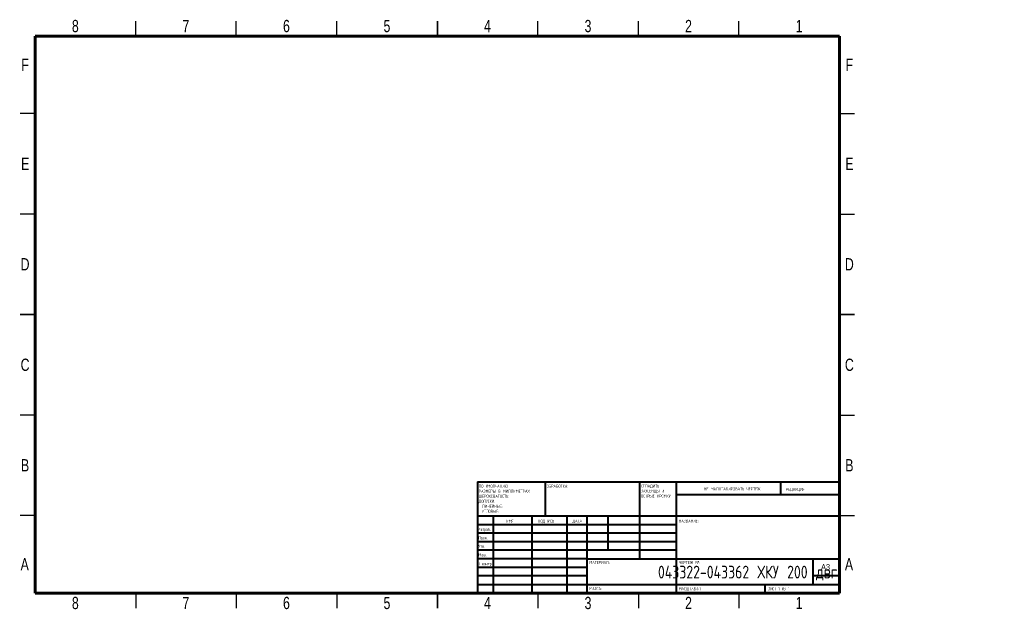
# Model space of a CAD drawing. Header units: millimetres. Extents: x -31 to 1357, y -1324 to 295.
# Tile 6 of 7: x 2 to 492, y 2 to 295. Entities that reach past the tile are written whole.
import ezdxf

# ---------------------------------------------------------------- set-up
doc = ezdxf.new("R2010")
doc.units = ezdxf.units.MM
doc.styles.add('SLDTEXTSTYLE1', font='TXT', dxfattribs={"width": 0.75, "bigfont": 'bigfont'})
doc.styles.add('SLDTEXTSTYLE2', font='TXT', dxfattribs={"width": 0.75})
doc.styles.add('SLDTEXTSTYLE3', font='TXT', dxfattribs={"width": 0.681818, "bigfont": 'bigfont'})

# ---------------------------------------------------------------- blocks, each defined once
blk = doc.blocks.new('SW_NOTE_0')
at = {"color": 0, "linetype": 'Continuous', "lineweight": 0, "char_height": 1.5, "attachment_point": 1, "style": 'SLDTEXTSTYLE1'}
for s, insert in [('\\M+18452\\M+18443\\M+1844C\\M+18440\\M+18444\\M+18449\\M+18453\\M+1845D', (0, 1.93)), ('\\M+18448\\M+18440\\M+18454\\M+18452\\M+18445\\M+1844E\\M+18457\\M+1845C \\M+18449', (0, -0.57)), ('\\M+1844F\\M+18452\\M+18453\\M+18451\\M+1845C\\M+18445 \\M+1844B\\M+18451\\M+1844F\\M+1844D\\M+1844B\\M+18449', (0, -3.07))]:
    blk.add_mtext(s, dxfattribs=dict(at, insert=insert))
blk = doc.blocks.new('SW_NOTE_1')
at = {"color": 0, "linetype": 'Continuous', "lineweight": 0, "char_height": 1.5, "attachment_point": 1, "style": 'SLDTEXTSTYLE1'}
for s, insert in [('\\M+18450\\M+1844F \\M+18454\\M+1844D\\M+1844F\\M+1844C\\M+18458\\M+18440\\M+1844E\\M+18449\\M+1845F:', (0, 1.93)), ('\\M+18451\\M+18440\\M+18448\\M+1844D\\M+18445\\M+18451\\M+1845C \\M+18442 \\M+1844D\\M+18449\\M+1844C\\M+1844C\\M+18449\\M+1844D\\M+18445\\M+18453\\M+18451\\M+18440\\M+18456', (0, -0.57)), ('\\M+18459\\M+18445\\M+18451\\M+1844F\\M+18456\\M+1844F\\M+18442\\M+18440\\M+18453\\M+1844F\\M+18452\\M+18453\\M+1845D:', (0, -3.07)), ('\\M+18444\\M+1844F\\M+18450\\M+18454\\M+18452\\M+1844B\\M+18449:', (0, -5.57)), ('\\M+1844C\\M+18449\\M+1844E\\M+18445\\M+1844A\\M+1844E\\M+1845C\\M+18445:', (1.69, -8.07)), ('\\M+18454\\M+18443\\M+1844C\\M+1844F\\M+18442\\M+1845C\\M+18445:', (1.69, -10.57))]:
    blk.add_mtext(s, dxfattribs=dict(at, insert=insert))

msp = doc.modelspace()

# ---------------------------------------------------------------- linework, layer by layer
at = {"color": 7, "linetype": 'Continuous', "lineweight": 30}
for p, q in [((60, 287), (60, 294.5)), ((110, 287), (110, 294.5)), ((160, 287), (160, 294.5)), ((210, 287), (210, 294.5)), ((210, 294.5), (210, 287)), ((260, 287), (260, 294.5)), ((310, 287), (310, 294.5)), ((360, 287), (360, 294.5)), ((10, 248.5), (2.5, 248.5)), ((410, 248.5), (417.5, 248.5)), ((10, 198.5), (2.5, 198.5)), ((410, 198.5), (417.5, 198.5)), ((10, 148.5), (2.5, 148.5)), ((2.5, 148.5), (10, 148.5)), ((410, 148.5), (417.5, 148.5)), ((417.5, 148.5), (410, 148.5)), ((10, 98.5), (2.5, 98.5)), ((410, 98.5), (417.5, 98.5)), ((10, 48.5), (2.5, 48.5)), ((410, 48.5), (417.5, 48.5)), ((60, 10), (60, 2.5)), ((110, 10), (110, 2.5)), ((160, 10), (160, 2.5)), ((210, 10), (210, 2.5)), ((210, 2.5), (210, 10)), ((260, 10), (260, 2.5)), ((310, 10), (310, 2.5)), ((360, 10), (360, 2.5))]:
    msp.add_line(p, q, dxfattribs=at)
at = {"color": 7, "linetype": 'Continuous', "lineweight": 60}
for p, q in [((10, 10), (10, 287)), ((10, 287), (410, 287)), ((410, 287), (410, 10)), ((410, 10), (10, 10))]:
    msp.add_line(p, q, dxfattribs=at)
at = {"color": 7, "linetype": 'Continuous', "lineweight": 40}
for p, q in [((230, 65.25), (410, 65.25)), ((230, 65.25), (230, 10)), ((263.8, 48.25), (263.8, 65.25)), ((310.6, 65.25), (310.6, 27)), ((328.8, 65.25), (328.8, 10)), ((380.8, 58.88), (380.8, 65.25)), ((410, 58.88), (328.8, 58.88)), ((410, 48.25), (230, 48.25)), ((237.8, 48.25), (237.8, 10)), ((256.99, 48.25), (256.99, 10)), ((274.4, 48.25), (274.4, 10)), ((284.6, 10), (284.6, 48.25)), ((295, 31.25), (295, 48.25)), ((328.8, 44), (230, 44)), ((328.8, 39.75), (230, 39.75)), ((328.8, 35.5), (230, 35.5)), ((328.8, 31.25), (230, 31.25)), ((284.6, 27), (230, 27)), ((284.6, 27), (410, 27)), ((397, 14.25), (397, 27)), ((284.6, 22.75), (230, 22.75)), ((284.6, 18.5), (230, 18.5)), ((410, 18.5), (397, 18.5)), ((230, 14.25), (410, 14.25)), ((373, 10), (373, 14.25))]:
    msp.add_line(p, q, dxfattribs=at)

# ---------------------------------------------------------------- block references
at = {"color": 7, "linetype": 'Continuous', "lineweight": 0}
for name, p in [('SW_NOTE_1', (230.59, 61.99)), ('SW_NOTE_0', (311.31, 62.07))]:
    msp.add_blockref(name, p, dxfattribs=at)

# ---------------------------------------------------------------- texts
for s, insert, char_height, attachment_point, style in [('8', (29.94, 295.11), 6.1, 2, 'SLDTEXTSTYLE2'), ('7', (84.94, 295.11), 6.1, 2, 'SLDTEXTSTYLE2'), ('6', (134.94, 295.11), 6.1, 2, 'SLDTEXTSTYLE2'), ('5', (184.94, 295.11), 6.1, 2, 'SLDTEXTSTYLE2'), ('4', (234.94, 295.11), 6.1, 2, 'SLDTEXTSTYLE2'), ('3', (284.94, 295.11), 6.1, 2, 'SLDTEXTSTYLE2'), ('2', (334.94, 295.11), 6.1, 2, 'SLDTEXTSTYLE2'), ('1', (389.94, 295.11), 6.1, 2, 'SLDTEXTSTYLE2'), ('F', (4.94, 275.86), 6.1, 2, 'SLDTEXTSTYLE2'), ('F', (414.94, 275.86), 6.1, 2, 'SLDTEXTSTYLE2'), ('E', (5.01, 226.61), 6.1, 2, 'SLDTEXTSTYLE2'), ('E', (415.01, 226.61), 6.1, 2, 'SLDTEXTSTYLE2'), ('D', (4.93, 176.61), 6.1, 2, 'SLDTEXTSTYLE2'), ('D', (414.93, 176.61), 6.1, 2, 'SLDTEXTSTYLE2'), ('C', (4.94, 126.61), 6.1, 2, 'SLDTEXTSTYLE2'), ('C', (414.94, 126.61), 6.1, 2, 'SLDTEXTSTYLE2'), ('B', (4.95, 76.61), 6.1, 2, 'SLDTEXTSTYLE2'), ('B', (414.95, 76.61), 6.1, 2, 'SLDTEXTSTYLE2'), ('\\M+1844F\\M+18441\\M+18451\\M+18440\\M+18441\\M+1844F\\M+18453\\M+1844B\\M+18440:', (264.37, 63.92), 1.5, 1, 'SLDTEXTSTYLE1'), ('\\M+1844E\\M+18445 \\M+1844D\\M+18440\\M+18452\\M+18459\\M+18453\\M+18440\\M+18441\\M+18449\\M+18451\\M+1844F\\M+18442\\M+18440\\M+18453\\M+1845D \\M+18458\\M+18445\\M+18451\\M+18453\\M+18445\\M+18447', (342.61, 62.53), 1.5, 1, 'SLDTEXTSTYLE1'), ('\\M+18451\\M+18445\\M+18444\\M+18440\\M+1844B\\M+18457\\M+18449\\M+18460', (383.33, 62.33), 1.5, 1, 'SLDTEXTSTYLE1'), ('\\M+18449\\M+1844D\\M+18460', (244.32, 46.5), 1.5, 1, 'SLDTEXTSTYLE1'), ('\\M+18450\\M+1844F\\M+18444\\M+18450\\M+18449\\M+18452\\M+1845D', (260.03, 46.56), 1.5, 1, 'SLDTEXTSTYLE1'), ('\\M+18444\\M+18440\\M+18453\\M+18440', (277.21, 46.58), 1.5, 1, 'SLDTEXTSTYLE1'), ('\\M+1844E\\M+18440\\M+18448\\M+18442\\M+18440\\M+1844E\\M+18449\\M+18445:', (330.07, 46.58), 1.5, 1, 'SLDTEXTSTYLE1'), ('\\M+18451\\M+18470\\M+18478\\M+18482\\M+18470\\M+18471.', (230.21, 42.43), 1.5, 1, 'SLDTEXTSTYLE1'), ('\\M+18450\\M+18482\\M+18480\\M+18472.', (230.41, 38.15), 1.5, 1, 'SLDTEXTSTYLE1'), ('\\M+18454\\M+18484\\M+18472.', (230.4, 34.06), 1.5, 1, 'SLDTEXTSTYLE1'), ('\\M+1844D\\M+18470\\M+1848A.', (230.46, 29.73), 1.5, 1, 'SLDTEXTSTYLE1'), ('A', (4.76, 27.36), 6.1, 2, 'SLDTEXTSTYLE2'), ('\\M+18453.\\M+1847B\\M+18480\\M+1847E\\M+18484\\M+18482', (230.67, 25.35), 1.5, 1, 'SLDTEXTSTYLE1'), ('\\M+1844D\\M+18440\\M+18453\\M+18445\\M+18451\\M+18449\\M+18440\\M+1844C:', (285.65, 25.99), 1.5, 1, 'SLDTEXTSTYLE1'), ('\\M+18458\\M+18445\\M+18451\\M+18453\\M+18445\\M+18447 \\M+18782:', (330.37, 25.99), 1.5, 1, 'SLDTEXTSTYLE1'), ('A', (414.76, 27.36), 6.1, 2, 'SLDTEXTSTYLE2'), ('043322-043362 \\M+18456\\M+1844B\\M+18454 200 \\M+18474\\M+18472\\M+18473', (364.34, 23.61), 6.35, 2, 'SLDTEXTSTYLE1'), ('A3', (400.87, 24.41), 2.91, 1, 'SLDTEXTSTYLE2'), ('\\M+1844D\\M+18440\\M+18452\\M+18452\\M+18440:', (285.62, 12.95), 1.4986, 1, 'SLDTEXTSTYLE1'), ('\\M+1844D\\M+18440\\M+18452\\M+18459\\M+18453\\M+18440\\M+18441:1:1', (330.07, 12.9), 1.5, 1, 'SLDTEXTSTYLE1'), ('\\M+1844C\\M+18449\\M+18452\\M+18453 1 \\M+18449\\M+18448 1', (374.48, 12.9), 1.5, 1, 'SLDTEXTSTYLE3'), ('8', (29.94, 8.11), 6.1, 2, 'SLDTEXTSTYLE2'), ('7', (84.94, 8.11), 6.1, 2, 'SLDTEXTSTYLE2'), ('6', (134.94, 8.11), 6.1, 2, 'SLDTEXTSTYLE2'), ('5', (184.94, 8.11), 6.1, 2, 'SLDTEXTSTYLE2'), ('4', (234.94, 8.11), 6.1, 2, 'SLDTEXTSTYLE2'), ('3', (284.94, 8.11), 6.1, 2, 'SLDTEXTSTYLE2'), ('2', (334.94, 8.11), 6.1, 2, 'SLDTEXTSTYLE2'), ('1', (389.94, 8.11), 6.1, 2, 'SLDTEXTSTYLE2')]:
    msp.add_mtext(s, dxfattribs=dict(at, insert=insert, char_height=char_height, attachment_point=attachment_point, style=style))

doc.saveas('drawing.dxf')
